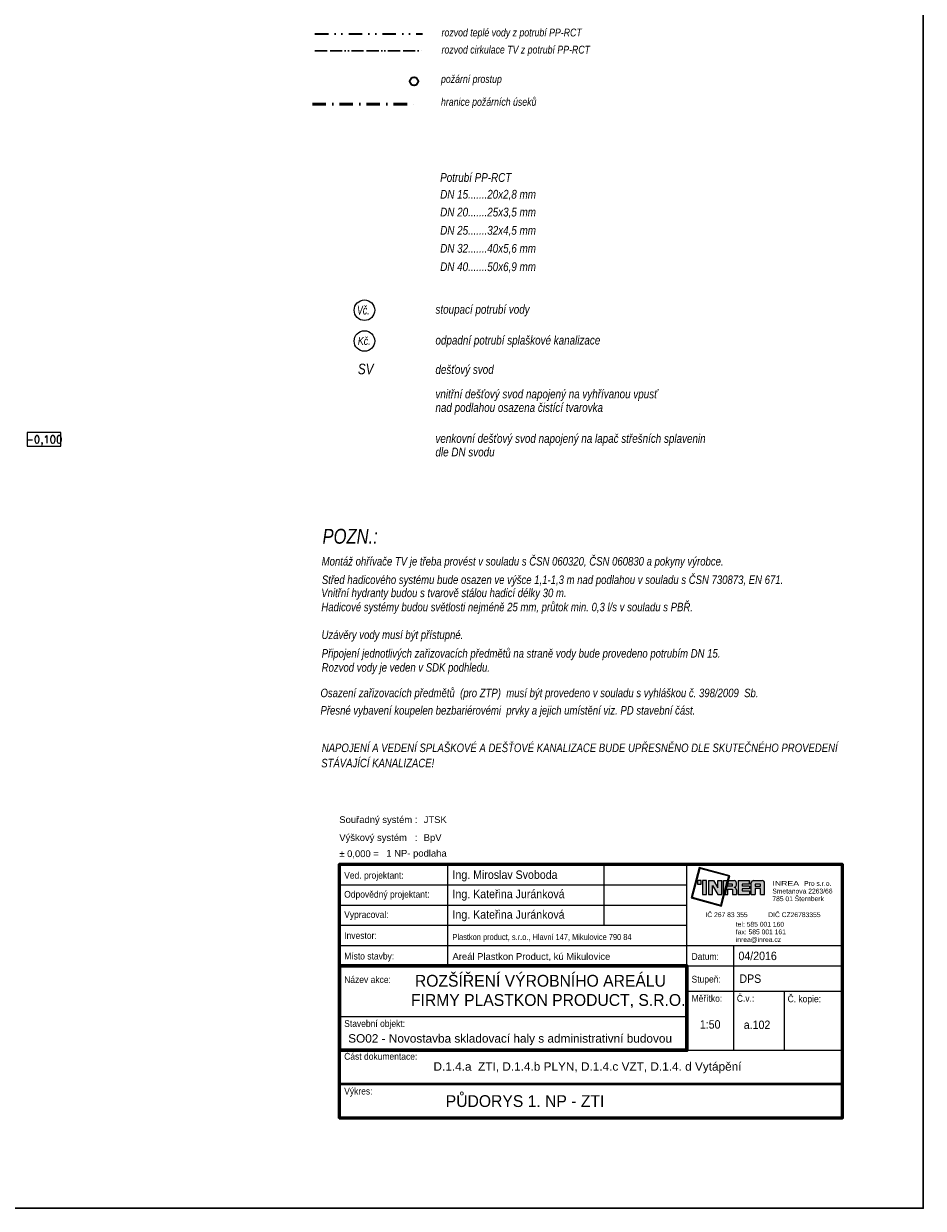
# Model space of a CAD drawing. Header units: millimetres. Extents: x 6435372 to 7248404, y 1559872 to 1886246.
# Tile 165 of 208: x 6913506 to 6926827, y 1756439 to 1773970. Entities that reach past the tile are written whole.
import ezdxf
from ezdxf.enums import TextEntityAlignment as Align

# ---------------------------------------------------------------- set-up
doc = ezdxf.new("R2010")
doc.units = ezdxf.units.MM
for name, pattern in [('ACAD_ISO13W100', [36, 12, -3, 12, -3, 0, -3, 0, -3]), ('DASHED', [0.75, 0.5, -0.25]), ('DĚLICÍ', [1.25, 0.5, -0.25, 0, -0.25, 0, -0.25]), ('ČERCHOVANÁ', [1, 0.5, -0.25, 0, -0.25])]:
    doc.linetypes.add(name, pattern=pattern)
for name, color, linetype in [('IN_RAZITKO', 7, 'Continuous'), ('matrice DPS', 122, 'Continuous'), ('UT_popis', 7, 'Continuous'), ('ZTI_POPIS', 7, 'Continuous')]:
    doc.layers.add(name, color=color, linetype=linetype)
for name, color, linetype, lineweight in [('požární prostup', 240, 'Continuous', 35), ('požární úseky', 21, 'ČERCHOVANÁ', 50), ('UT_potrubí', 10, 'Continuous', 30), ('ZTI-cirkulace', 220, 'ACAD_ISO13W100', 30), ('ZTI-DEŠŤOVÁ-KANALIZACE', 210, 'KANALIZACE', 40), ('ZTI-SPLAŠKOVÁ KANALIZACE', 80, 'Continuous', 30), ('ZTI-VODA STUDENÁ', 170, 'ČERCHOVANÁ', 35), ('ZTI-VODA TEPLÁ', 10, 'DĚLICÍ', 35)]:
    doc.layers.add(name, color=color, linetype=linetype, lineweight=lineweight)
doc.styles.add('ari-rom-uni', font='arial.ttf')
doc.styles.add('ARIAL', font='arial.ttf')
doc.styles.add('INDRA', font='ariali.ttf')
doc.styles.get("Standard").update_dxf_attribs({"font": 'romans.shx'})
doc.linetypes.add('KANALIZACE', pattern='A,30,-3.5,["C",Standard,S=2.54,R=0,X=-3.81,Y=-1.27],-0.001', length=33.501)

# ---------------------------------------------------------------- blocks, each defined once
blk = doc.blocks.new('INREA RAZÍTKO')
at = {"layer": 'IN_RAZITKO'}
blk.add_hatch(color=256, dxfattribs=at).paths.add_polyline_path([(-3.869, 7.655), (-3.904, 7.527), (-3.878, 7.527), (-3.839, 7.673), (-4.74, 7.912), (-4.978, 7.018), (-4.08, 6.768), (-3.993, 7.115), (-4.019, 7.115), (-4.098, 6.799), (-4.947, 7.035), (-4.722, 7.882)])
h = blk.add_hatch(color=256, dxfattribs=at)
h.paths.add_polyline_path([(-4.687, 7.527), (-4.792, 7.527), (-4.792, 7.423), (-4.687, 7.423)])
h.paths.add_polyline_path([(-4.527, 7.526), (-4.642, 7.526), (-4.642, 7.115), (-4.527, 7.115)])
h.paths.add_polyline_path([(-4.317, 7.527), (-4.468, 7.527), (-4.468, 7.115), (-4.349, 7.115), (-4.349, 7.381), (-4.189, 7.115), (-4.07, 7.115), (-4.07, 7.527), (-4.189, 7.527), (-4.189, 7.315)])
h.paths.add_polyline_path([(-3.913, 7.527), (-4.023, 7.527), (-4.023, 7.115)])
h.paths.add_polyline_path([(-3.708, 7.527), (-3.877, 7.527), (-3.987, 7.115), (-3.894, 7.115), (-3.894, 7.277), (-3.757, 7.277), (-3.757, 7.115), (-3.638, 7.115), (-3.638, 7.257, 0.414214), (-3.708, 7.327, 0.414214), (-3.638, 7.397), (-3.638, 7.457, 0.414214)])
h.paths.add_polyline_path([(-3.757, 7.419), (-3.757, 7.362), (-3.894, 7.362), (-3.894, 7.419)], flags=16)
h.paths.add_polyline_path([(-3.253, 7.527), (-3.588, 7.527), (-3.588, 7.115), (-3.253, 7.115), (-3.253, 7.225), (-3.465, 7.225), (-3.465, 7.287), (-3.253, 7.287), (-3.253, 7.366), (-3.465, 7.366), (-3.465, 7.421), (-3.253, 7.421)])
h.paths.add_polyline_path([(-2.877, 7.527), (-3.131, 7.527, 0.414214), (-3.201, 7.457), (-3.201, 7.115), (-3.081, 7.115), (-3.081, 7.293), (-2.931, 7.293), (-2.931, 7.115), (-2.807, 7.115), (-2.807, 7.457, 0.414214)])
h.paths.add_polyline_path([(-2.931, 7.421), (-2.931, 7.362), (-3.081, 7.362), (-3.081, 7.421)], flags=16)
at = {"layer": 'IN_RAZITKO', "color": 7}
for p, q in [((-12.195, 8.005), (-12.195, 5.005)), ((-7.564, 8.005), (-7.564, 6.205)), ((-5.108, 2.651), (-5.108, 8.005)), ((-15.395, 7.405), (-5.108, 7.405)), ((-15.395, 6.805), (-5.108, 6.805)), ((-15.395, 6.205), (-5.108, 6.205)), ((-15.395, 5.605), (-5.108, 5.605)), ((-5.108, 5.605), (-0.505, 5.605)), ((-3.727, 5.605), (-3.727, 2.505)), ((-5.108, 5.005), (-0.505, 5.005)), ((-5.108, 4.255), (-0.505, 4.255)), ((-2.225, 4.258), (-2.225, 2.505)), ((-15.395, 3.505), (-5.108, 3.505))]:
    blk.add_line(p, q, dxfattribs=at)
at = {"layer": 'IN_RAZITKO'}
for p, q in [((-4.468, 7.527), (-4.317, 7.527)), ((-4.468, 7.527), (-4.468, 7.115)), ((-4.349, 7.115), (-4.349, 7.381)), ((-4.349, 7.381), (-4.189, 7.115)), ((-4.317, 7.527), (-4.189, 7.315)), ((-4.189, 7.315), (-4.189, 7.527)), ((-4.189, 7.527), (-4.07, 7.527)), ((-4.07, 7.115), (-4.07, 7.527)), ((-4.023, 7.115), (-4.023, 7.527)), ((-3.913, 7.527), (-4.023, 7.115)), ((-4.023, 7.527), (-3.913, 7.527)), ((-3.877, 7.527), (-3.987, 7.115)), ((-3.878, 7.527), (-3.904, 7.527)), ((-3.894, 7.362), (-3.894, 7.419)), ((-3.757, 7.419), (-3.894, 7.419)), ((-3.877, 7.527), (-3.708, 7.527)), ((-3.757, 7.362), (-3.757, 7.419)), ((-3.638, 7.397), (-3.638, 7.457)), ((-3.588, 7.527), (-3.588, 7.115)), ((-3.588, 7.527), (-3.253, 7.527)), ((-3.253, 7.421), (-3.465, 7.421)), ((-3.465, 7.421), (-3.465, 7.366)), ((-3.253, 7.366), (-3.465, 7.366)), ((-3.253, 7.527), (-3.253, 7.421)), ((-3.253, 7.421), (-3.253, 7.527)), ((-3.253, 7.366), (-3.253, 7.287)), ((-3.201, 7.115), (-3.201, 7.457)), ((-3.131, 7.527), (-2.877, 7.527)), ((-2.931, 7.421), (-3.081, 7.421)), ((-3.081, 7.421), (-3.081, 7.362)), ((-2.931, 7.362), (-2.931, 7.421)), ((-2.807, 7.115), (-2.807, 7.457)), ((-4.468, 7.115), (-4.349, 7.115)), ((-4.189, 7.115), (-4.07, 7.115)), ((-3.993, 7.115), (-4.019, 7.115)), ((-3.987, 7.115), (-3.894, 7.115)), ((-3.757, 7.362), (-3.894, 7.362)), ((-3.894, 7.115), (-3.894, 7.277)), ((-3.894, 7.277), (-3.757, 7.277)), ((-3.757, 7.277), (-3.757, 7.115)), ((-3.757, 7.115), (-3.638, 7.115)), ((-3.638, 7.257), (-3.638, 7.115)), ((-3.588, 7.115), (-3.253, 7.115)), ((-3.253, 7.287), (-3.465, 7.287)), ((-3.465, 7.287), (-3.465, 7.225)), ((-3.465, 7.225), (-3.253, 7.225)), ((-3.253, 7.225), (-3.253, 7.115)), ((-3.201, 7.115), (-3.081, 7.115)), ((-3.081, 7.362), (-2.931, 7.362)), ((-2.931, 7.293), (-3.081, 7.293)), ((-3.081, 7.293), (-3.081, 7.115)), ((-2.931, 7.115), (-2.931, 7.293)), ((-2.931, 7.115), (-2.807, 7.115)), ((-5.108, 2.505), (-0.505, 2.505))]:
    blk.add_line(p, q, dxfattribs=at)
at = {"layer": 'IN_RAZITKO', "lineweight": 50}
for points in [[(-15.4, 0.5), (-0.5, 0.5), (-0.5, 8.01), (-15.4, 8.01)], [(-15.395, 0.505), (-0.505, 0.505), (-0.505, 8.005), (-15.395, 8.005)]]:
    blk.add_lwpolyline(points, close=True, dxfattribs=at)
at = {"layer": 'IN_RAZITKO'}
for points in [[(-3.878, 7.527), (-3.839, 7.673), (-4.74, 7.912), (-4.978, 7.018), (-4.08, 6.768), (-3.993, 7.115)], [(-3.904, 7.527), (-3.869, 7.655), (-4.722, 7.882), (-4.947, 7.035), (-4.098, 6.799), (-4.019, 7.115)]]:
    blk.add_lwpolyline(points, dxfattribs=at)
for points in [[(-4.792, 7.423), (-4.687, 7.423), (-4.687, 7.527), (-4.792, 7.527)], [(-4.642, 7.115), (-4.527, 7.115), (-4.527, 7.526), (-4.642, 7.526)]]:
    blk.add_lwpolyline(points, close=True, dxfattribs=at)
at = {"layer": 'IN_RAZITKO', "lineweight": 60}
blk.add_lwpolyline([(-15.395, 2.505), (-5.108, 2.505), (-5.108, 5.005), (-15.395, 5.005)], close=True, dxfattribs=at)
at = {"layer": 'IN_RAZITKO', "const_width": 0.075}
blk.add_lwpolyline([(-15.395, 0.505), (-0.505, 0.505), (-0.505, 1.505), (-15.395, 1.505)], close=True, dxfattribs=at)
at = {"layer": 'IN_RAZITKO'}
for centre, start, end in [((-3.708, 7.457), 0, 90), ((-3.708, 7.397), 270, 360), ((-3.131, 7.457), 90, 180), ((-2.877, 7.457), 0, 90), ((-3.708, 7.257), 360, 90)]:
    blk.add_arc(centre, 0.07, start, end, dxfattribs=at)
at = {"layer": 'IN_RAZITKO', "style": 'ARIAL'}
for s, p in [('Souřadný systém :', (-15.4, 9.432)), ('Výškový systém   :', (-15.4, 8.901)), ('± 0,000 =', (-15.4, 8.423))]:
    blk.add_text(s, height=0.2, dxfattribs=at).set_placement(p, align=Align.TOP_LEFT)
at = {"layer": 'IN_RAZITKO', "color": 3, "style": 'ARIAL'}
for s, p in [('JTSK', (-12.9, 9.432)), ('BpV', (-12.9, 8.901))]:
    blk.add_text(s, height=0.2, dxfattribs=at).set_placement(p, align=Align.TOP_LEFT)
at = {"layer": 'IN_RAZITKO', "color": 7, "style": 'ari-rom-uni', "width": 0.9}
for s, p in [('Ved. projektant:', (-15.255, 7.584)), ('Odpovědný projektant:', (-15.255, 7.022)), ('Vypracoval:', (-15.255, 6.422)), ('Investor:', (-15.255, 5.801)), ('Místo stavby:', (-15.255, 5.193)), ('Datum:', (-4.968, 5.182)), ('Název akce:', (-15.255, 4.497)), ('Stupeň:', (-4.968, 4.509)), ('Měřítko:', (-4.968, 3.94)), ('Č.v.:', (-3.627, 3.94)), ('Č. kopie:', (-2.125, 3.927)), ('Stavební objekt:', (-15.255, 3.197)), ('Část dokumentace:', (-15.255, 2.225)), ('Výkres:', (-15.255, 1.196))]:
    blk.add_text(s, height=0.2, dxfattribs=at).set_placement(p)
at = {"layer": 'IN_RAZITKO', "style": 'ari-rom-uni', "width": 1.3}
blk.add_text('INREA', height=0.1425, dxfattribs=at).set_placement((-2.575, 7.331), align=Align.BOTTOM_LEFT)
at = {"layer": 'IN_RAZITKO', "style": 'ari-rom-uni'}
for s, p in [('                 Pro s.r.o.', (-2.575, 7.329)), ('Smetanova 2263/66', (-2.575, 7.103)), ('785 01 Šternberk', (-2.575, 6.877)), ('IČ 267 83 355           DIČ CZ26783355', (-4.556, 6.404)), ('tel: 585 001 160', (-3.657, 6.122)), ('fax: 585 001 161', (-3.657, 5.896)), ('inrea@inrea.cz', (-3.657, 5.67))]:
    blk.add_text(s, height=0.1425, dxfattribs=at).set_placement(p, align=Align.BOTTOM_LEFT)
at = {"layer": 'IN_RAZITKO', "color": 3, "style": 'ARIAL'}
blk.add_attdef('NULA', (-14.012, 8.227), '', height=0.2, dxfattribs=at)
at = {"layer": 'IN_RAZITKO', "style": 'ari-rom-uni', "width": 0.9, "flags": 12}
for tag, p, height in [('VEDOUCÍ-PROJEKTANT', (-12.053, 7.553), 0.25), ('ODPOVĚDNÝ-PROJEKTANT', (-12.053, 6.964), 0.25), ('VYPRACOVAL', (-12.053, 6.363), 0.25), ('INVESTOR', (-12.053, 5.774), 0.2), ('MÍSTO', (-12.053, 5.149), 0.25), ('DATUM', (-3.585, 5.185), 0.25), ('STUPEŇ', (-3.556, 4.468), 0.25)]:
    blk.add_attdef(tag, p, '', height=height, dxfattribs=at)
at = {"layer": 'IN_RAZITKO', "style": 'ari-rom-uni', "flags": 12}
for tag, height, width, p in [('NÁZEV-1', 0.35, 0.95, (-10.252, 4.438)), ('NÁZEV-2', 0.35, 0.95, (-10.252, 3.876)), ('MĚŘ', 0.25, 0.9, (-4.422, 3.031)), ('ČV', 0.25, 0.9, (-3.034, 3.031)), ('VÝKRES', 0.35, 0.95, (-10.299, 0.801))]:
    blk.add_attdef(tag, text='', height=height, dxfattribs=dict(at, width=width)).set_placement(p, align=Align.CENTER)
at = {"layer": 'IN_RAZITKO', "style": 'ari-rom-uni'}
for tag, p in [('OBJEKT', (-11.248, 2.85)), ('DOKUMENTACE', (-11.26, 1.842))]:
    blk.add_attdef(tag, p, '', height=0.25, dxfattribs=at)
blk = doc.blocks.new('*U1025')
at = {"color": 0, "linetype": 'ByBlock', "lineweight": -2}
blk.add_lwpolyline([(-5, -2), (5, -2), (5, 2), (-5, 2), (-5, -2)], dxfattribs=at)

msp = doc.modelspace()

# ---------------------------------------------------------------- linework, layer by layer
at = {"layer": 'požární prostup', "ltscale": 400}
msp.add_circle((6919286, 1773116.8), 60.2, dxfattribs=at)
at = {"layer": 'požární úseky', "ltscale": 400}
msp.add_line((6917781.8, 1772777.4), (6919372.6, 1772777.4), dxfattribs=at)
at = {"layer": 'UT_potrubí', "ltscale": 400}
msp.add_lwpolyline([(6926827.1, 1786138.6), (6926827.1, 1756438.6), (6866827.1, 1756438.6), (6866827.1, 1786138.6)], close=True, dxfattribs=at)
at = {"layer": 'ZTI-cirkulace', "ltscale": 15}
msp.add_line((6917818.2, 1773567.8), (6919409, 1773567.8), dxfattribs=at)
at = {"layer": 'ZTI-SPLAŠKOVÁ KANALIZACE', "lineweight": 18, "ltscale": 400}
msp.add_circle((6918551.3, 1769272.9), 152, dxfattribs=at)
at = {"layer": 'ZTI-VODA STUDENÁ', "linetype": 'Continuous', "lineweight": 18, "ltscale": 400}
msp.add_circle((6918551.3, 1769729.1), 152, dxfattribs=at)
at = {"layer": 'ZTI-VODA TEPLÁ', "ltscale": 400}
msp.add_line((6917818.2, 1773820.9), (6919409, 1773820.9), dxfattribs=at)

# ---------------------------------------------------------------- block references
ref = msp.add_blockref('INREA RAZÍTKO', (6925879.4, 1757524.4), dxfattribs=dict(xscale=499.9995, yscale=499.9995, zscale=499.9995))
ref.add_attrib('VEDOUCÍ-PROJEKTANT', 'Ing. Miroslav Svoboda', (6919855.5, 1761313.8), dxfattribs={"layer": 'IN_RAZITKO', "height": 125, "style": 'ari-rom-uni', "width": 0.9})
ref.add_attrib('ODPOVĚDNÝ-PROJEKTANT', 'Ing. Kateřina Juránková', (6919855.5, 1761027.9), dxfattribs={"layer": 'IN_RAZITKO', "height": 125, "style": 'ari-rom-uni', "width": 0.9})
ref.add_attrib('VYPRACOVAL', 'Ing. Kateřina Juránková', (6919855.5, 1760724.4), dxfattribs={"layer": 'IN_RAZITKO', "height": 125, "style": 'ari-rom-uni', "width": 0.9})
ref.add_attrib('INVESTOR', 'Plastkon product, s.r.o., Hlavní 147, Mikulovice 790 84', (6919855.5, 1760408.6), dxfattribs={"layer": 'IN_RAZITKO', "height": 90, "style": 'ari-rom-uni', "width": 0.8})
ref.add_attrib('MÍSTO', 'Areál Plastkon Product, kú Mikulovice', (6919855.5, 1760115.3), dxfattribs={"layer": 'IN_RAZITKO', "height": 100, "style": 'ari-rom-uni'})
ref.add_attrib('NÁZEV-1', 'ROZŠÍŘENÍ VÝROBNÍHO AREÁLU ', dxfattribs={"layer": 'IN_RAZITKO', "height": 175, "style": 'ari-rom-uni', "width": 0.95}).set_placement((6921189.4, 1759718.2), align=Align.CENTER)
ref.add_attrib('NÁZEV-2', 'FIRMY PLASTKON PRODUCT, S.R.O.', dxfattribs={"layer": 'IN_RAZITKO', "height": 175, "style": 'ari-rom-uni', "width": 0.95}).set_placement((6921272.8, 1759433.9), align=Align.CENTER)
ref.add_attrib('VÝKRES', '                                   PŮDORYS 1. NP - ZTI', dxfattribs={"layer": 'IN_RAZITKO', "height": 175, "style": 'ari-rom-uni', "width": 0.95}).set_placement((6919800.4, 1757937.7), align=Align.CENTER)
ref.add_attrib('DATUM', '04/2016', (6924089.5, 1760111.7), dxfattribs={"layer": 'IN_RAZITKO', "height": 125, "style": 'ari-rom-uni', "width": 0.9})
ref.add_attrib('DOKUMENTACE', 'D.1.4.a  ZTI, D.1.4.b PLYN, D.1.4.c VZT, D.1.4. d Vytápění', (6919574.2, 1758474.9), dxfattribs={"layer": 'IN_RAZITKO', "height": 125, "style": 'ari-rom-uni'})
ref.add_attrib('MĚŘ', '1:50', dxfattribs={"layer": 'IN_RAZITKO', "height": 125, "style": 'ari-rom-uni', "width": 0.9}).set_placement((6923671, 1759097.5), align=Align.CENTER)
ref.add_attrib('ČV', 'a.102', dxfattribs={"layer": 'IN_RAZITKO', "height": 125, "style": 'ari-rom-uni', "width": 0.9}).set_placement((6924365.1, 1759091.6), align=Align.CENTER)
ref.add_attrib('STUPEŇ', 'DPS', (6924104.1, 1759774.6), dxfattribs={"layer": 'IN_RAZITKO', "height": 125, "style": 'ari-rom-uni', "width": 0.9})
ref.add_attrib('OBJEKT', 'SO02 - Novostavba skladovací haly s administrativní budovou', (6918311.4, 1758890.5), dxfattribs={"layer": 'IN_RAZITKO', "height": 125, "style": 'ari-rom-uni'})
ref.add_attrib('NULA', '1 NP- podlaha', (6918876, 1761642.8), dxfattribs={"layer": 'IN_RAZITKO', "color": 3, "height": 100, "style": 'ARIAL'})
at = {"layer": 'matrice DPS', "ltscale": 500}
ref = msp.add_blockref('*U1025', (6913806.1, 1767818.1), dxfattribs=dict(at, xscale=50, yscale=50, zscale=50))
ref.add_attrib('Výška', '-0,100', dxfattribs={"layer": '0', "color": 0, "linetype": 'ByBlock', "lineweight": -2, "height": 110}).set_placement((6913806.1, 1767818.1), align=Align.MIDDLE_CENTER)

# ---------------------------------------------------------------- texts
at = {"layer": 'UT_popis', "linetype": 'DĚLICÍ', "style": 'INDRA', "width": 0.8}
msp.add_text('POZN.:', height=219.73, dxfattribs=at).set_placement((6917931.2, 1766274.1))
at = {"layer": 'ZTI-DEŠŤOVÁ-KANALIZACE', "ltscale": 400, "style": 'INDRA', "width": 0.8}
msp.add_text('SV', height=156.25, dxfattribs=at).set_placement((6918454, 1768782.2))
at = {"layer": 'ZTI-SPLAŠKOVÁ KANALIZACE', "linetype": 'DASHED', "ltscale": 400, "style": 'INDRA', "width": 0.8}
msp.add_text('Kč.', height=117.19, dxfattribs=at).set_placement((6918454, 1769216.7))
at = {"layer": 'ZTI-VODA STUDENÁ', "linetype": 'Continuous', "lineweight": 18, "ltscale": 400, "style": 'INDRA', "width": 0.7}
msp.add_text('Vč.', height=131.84, dxfattribs=at).set_placement((6918441.8, 1769665.8))
at = {"layer": 'ZTI_POPIS', "linetype": 'Continuous', "style": 'INDRA', "width": 0.8}
for s, height, p in [('rozvod teplé vody z potrubí PP-RCT', 116.016, (6919693.6, 1773781.1)), ('rozvod cirkulace TV z potrubí PP-RCT', 116.016, (6919693.6, 1773528)), ('požární prostup', 116.016, (6919685.4, 1773093.3)), ('hranice požárních úseků', 116.016, (6919685.4, 1772754.6)), ('Potrubí PP-RCT', 130.518, (6919673.1, 1771628.7)), ('DN 15.......20x2,8 mm', 130.518, (6919673.1, 1771379.7)), ('DN 20.......25x3,5 mm', 130.518, (6919673.1, 1771116.6)), ('DN 25.......32x4,5 mm', 130.518, (6919673.1, 1770846.3)), ('DN 32.......40x5,6 mm', 130.518, (6919673.1, 1770579.5)), ('DN 40.......50x6,9 mm', 130.518, (6919673.1, 1770308)), ('stoupací potrubí vody', 130.518, (6919603.3, 1769677.2)), ('odpadní potrubí splaškové kanalizace', 130.518, (6919603.3, 1769221)), ('dešťový svod ', 130.518, (6919603.3, 1768786.5)), ('vnitřní dešťový svod napojený na vyhřívanou vpusť', 130.518, (6919603.3, 1768425.3)), ('nad podlahou osazena čistící tvarovka', 130.518, (6919603.3, 1768224.4)), ('venkovní dešťový svod napojený na lapač střešních splavenin', 130.518, (6919603.3, 1767766.3)), ('dle DN svodu', 130.518, (6919603.3, 1767565.4)), ('Montáž ohřívače TV je třeba provést v souladu s ČSN 060320, ČSN 060830 a pokyny výrobce.', 126.562, (6917918.4, 1765950.4)), ('Střed hadicového systému bude osazen ve výšce 1,1-1,3 m nad podlahou v souladu s ČSN 730873, EN 671.', 126.562, (6917920.9, 1765677.6)), ('Vnitřní hydranty budou s tvarově stálou hadicí délky 30 m.', 126.562, (6917912.7, 1765483.2)), ('Hadicové systémy budou světlosti nejméně 25 mm, průtok min. 0,3 l/s v souladu s PBŘ.', 126.562, (6917913.7, 1765273.8)), ('Uzávěry vody musí být přístupné.', 126.562, (6917916.6, 1764863.1)), ('Připojení jednotlivých zařizovacích předmětů na straně vody bude provedeno potrubím DN 15.', 126.562, (6917918.7, 1764587.9)), ('Rozvod vody je veden v SDK podhledu.', 126.562, (6917918.7, 1764379.5)), ('Osazení zařizovacích předmětů  (pro ZTP)  musí být provedeno v souladu s vyhláškou č. 398/2009  Sb.', 126.562, (6917900.7, 1764002.5)), ('Přesné vybavení koupelen bezbariérovémi  prvky a jejich umístění viz. PD stavební část.', 126.562, (6917900.7, 1763744.8)), ('NAPOJENÍ A VEDENÍ SPLAŠKOVÉ A DEŠŤOVÉ KANALIZACE BUDE UPŘESNĚNO DLE SKUTEČNÉHO PROVEDENÍ', 126.562, (6917920, 1763189.9)), ('STÁVAJÍCÍ KANALIZACE!', 126.562, (6917911.3, 1762964.4))]:
    msp.add_text(s, height=height, dxfattribs=at).set_placement(p)

doc.saveas('drawing.dxf')
